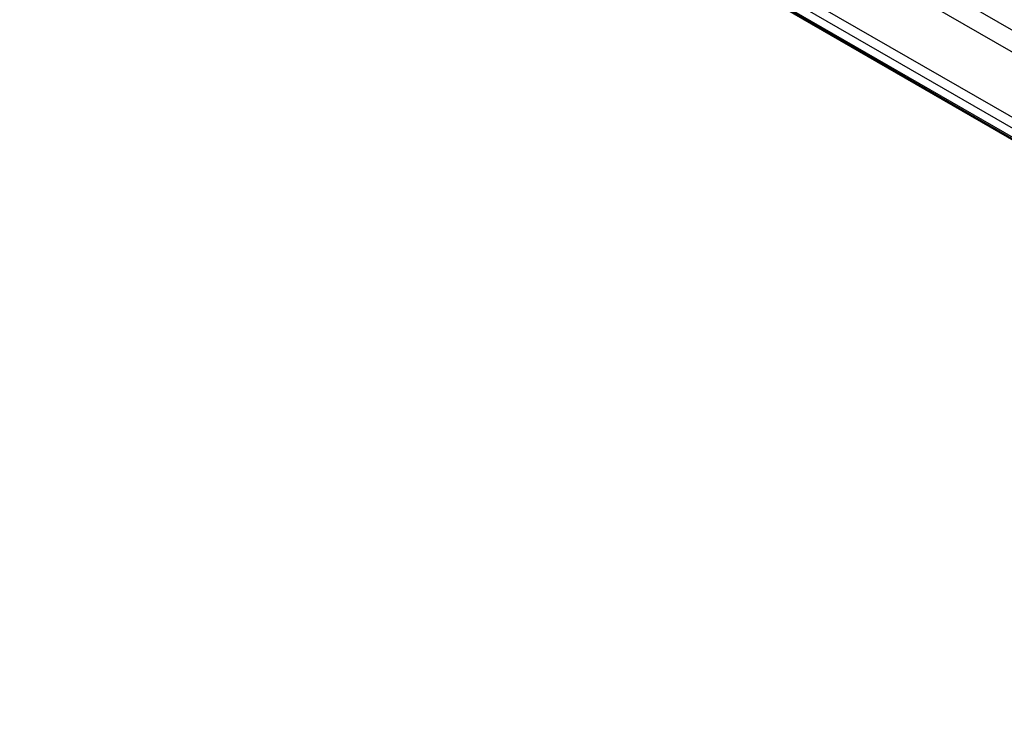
# Model space of a CAD drawing. Header units: millimetres. Extents: x 0 to 287, y 0 to 200.
# Tile 47 of 63: x 218.26 to 226.15, y 89.7 to 95.35. Entities that reach past the tile are written whole.
import ezdxf

# ---------------------------------------------------------------- set-up
doc = ezdxf.new("R2010")
doc.units = ezdxf.units.MM
doc.layers.add('130.194_BW4C_CTM', color=7, linetype='Continuous')
doc.layers.add('Défaut', color=7, linetype='Continuous')

# ---------------------------------------------------------------- blocks, each defined once
blk = doc.blocks.new('SE3')
at = {"layer": '130.194_BW4C_CTM', "color": 7, "linetype": 'Continuous'}
for p, q in [((234.3117, 89.732), (218.2604, 98.9992)), ((218.2614, 98.9897), (234.3128, 89.7225)), ((218.2715, 98.9717), (234.3229, 89.7044)), ((225.1677, 95.8691), (228.4734, 93.9606)), ((228.3925, 93.8304), (225.0885, 95.738)), ((224.2906, 95.6777), (228.3539, 93.3318)), ((228.3143, 93.2662), (224.2509, 95.6122))]:
    blk.add_line(p, q, dxfattribs=at)

msp = doc.modelspace()

# ---------------------------------------------------------------- block references
at = {"layer": 'Défaut'}
msp.add_blockref('SE3', (0, 0), dxfattribs=at)

doc.saveas('drawing.dxf')
